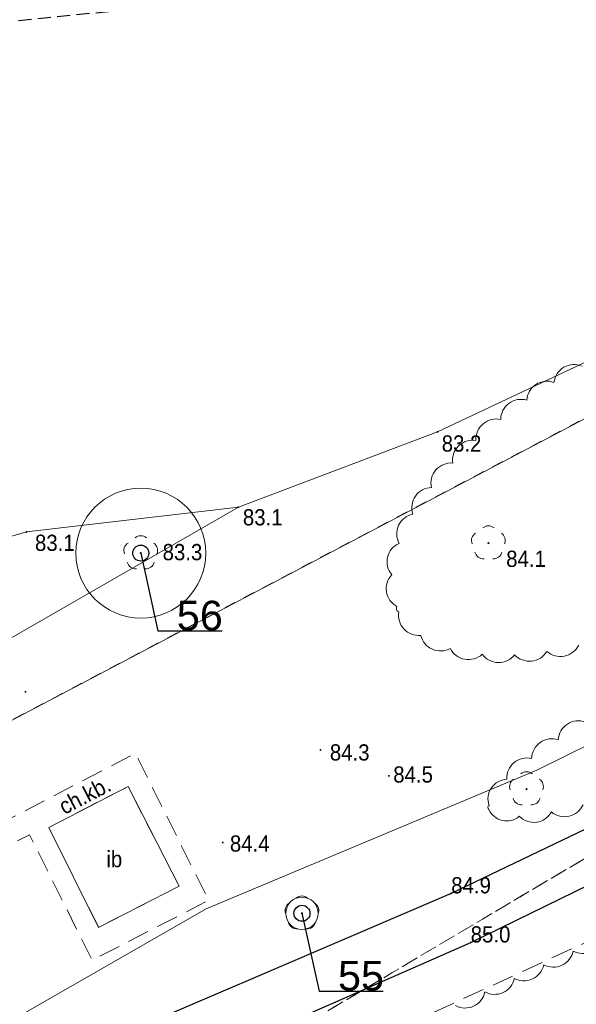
# Model space of a CAD drawing. Header units: metres. Extents: x 6540907 to 6541833, y 5893434 to 5894895.
# Tile 39 of 256: x 6541086 to 6541112, y 5893684 to 5893730. Entities that reach past the tile are written whole.
import ezdxf
from ezdxf import colors
from ezdxf.entities.mleader import LeaderData, LeaderLine
from ezdxf.math import Vec2, Vec3

# ---------------------------------------------------------------- set-up
doc = ezdxf.new("R2010")
doc.units = ezdxf.units.M
doc.header["$MEASUREMENT"] = 0
for name, pattern in [('1.0_0.5', [1.5, 1, -0.5]), ('2', [0.9, 0.6, -0.3]), ('219-500', [0, 0]), ('egug-500', [1, 0.5, -0.5])]:
    doc.linetypes.add(name, pattern=pattern)
doc.layers.get('0').update_dxf_attribs({"color": 2, "linetype": 'CONTINUOUS', "lineweight": 5})
for name, color, linetype, lineweight in [('218-kontur użytku gruntowego', 251, 'CONTINUOUS', 9), ('219-działka ewidencyjna', 152, 'CONTINUOUS', 18), ('chodnik', 251, 'CONTINUOUS', 9), ('chodnik-Atr17', 251, 'CONTINUOUS', 9), ('drzewo liściaste', 251, 'CONTINUOUS', 9), ('inna budowla', 251, 'CONTINUOUS', 9), ('inna budowla-Atr17', 251, 'CONTINUOUS', 9), ('inny obiekt związany z wodą', 251, 'CONTINUOUS', 9), ('krawężnik', 251, 'CONTINUOUS', 9), ('pikieta naturalna', 251, 'CONTINUOUS', 9), ('pikieta naturalna-Atr2', 251, 'CONTINUOUS', 9), ('przewód elektroenergetyczny podziemny', 251, 'CONTINUOUS', 9), ('woda stojąca', 251, 'CONTINUOUS', 9), ('z_i_drzewa_liściste_korony', 66, 'CONTINUOUS', 20), ('z_i_drzewa_opis', 7, 'CONTINUOUS', 25), ('zadrzewienie  zakrzewienie', 252, 'CONTINUOUS', 15), ('Zakres', 252, 'CONTINUOUS', 15)]:
    doc.layers.add(name, color=color, linetype=linetype, lineweight=lineweight)
doc.layers.add('z_i_masywy_grupy', color=7, linetype='CONTINUOUS', lineweight=13, true_color=0x7f926c)
doc.styles.add('Opisowy', font='arial.ttf')
doc.styles.get("Standard").update_dxf_attribs({"font": 'Arial', "width": 0.75})

# ---------------------------------------------------------------- blocks, each defined once
blk = doc.blocks.new('PW01')
at = {"linetype": 'Continuous', "lineweight": 13}
h = blk.add_hatch(color=0, dxfattribs=at)
edge = h.paths.add_edge_path()
edge.add_arc((0, 0), 0.045, 0, 360)
blk = doc.blocks.new('OP021')
at = {"linetype": 'Continuous', "lineweight": 13}
h = blk.add_hatch(color=0, dxfattribs=at)
edge = h.paths.add_edge_path()
edge.add_arc((0, 0), 0.05, 0, 360)
at = {"color": 0, "linetype": 'Continuous', "lineweight": 13}
for centre, start, end in [((-0.38, 0.124), 121.308, 202.548), ((0, 0.4), 49.272, 130.728), ((0.38, 0.124), 337.452, 58.692), ((-0.235, -0.324), 193.221, 274.871), ((0.235, -0.324), 265.129, 346.779)]:
    blk.add_arc(centre, 0.4, start, end, dxfattribs=at)
blk = doc.blocks.new('_None')
blk = doc.blocks.new('punkt')
h = blk.add_hatch()
h.set_pattern_fill('ANSI32', color=256, scale=0.2)
h.set_pattern_definition([(45, (-4781848.87, -5644337.08), (-1.34703841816, 1.34703841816), []), (45, (-4781847.972, -5644337.08), (-1.34703841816, 1.34703841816), [])])
edge = h.paths.add_edge_path()
edge.add_arc((0, 0), 0.243, 0, 360)
blk.add_circle((0, 0), 0.243)

msp = doc.modelspace()

# ---------------------------------------------------------------- linework, layer by layer
at = {"layer": '218-kontur użytku gruntowego', "linetype": 'egug-500', "lineweight": 18, "flags": 128}
for points in [[(6541140.26, 5893726.083), (6541073.42, 5893690.883)], [(6541073.42, 5893690.883), (6541140.26, 5893726.083)], [(6541024.88, 5893639.203), (6541148.06, 5893712.213)], [(6541148.06, 5893712.213), (6541024.88, 5893639.203)]]:
    msp.add_lwpolyline(points, dxfattribs=at)
at = {"layer": '219-działka ewidencyjna', "linetype": '219-500', "lineweight": 18, "flags": 128}
msp.add_lwpolyline([(6541168.23, 5893740.803), (6541073.42, 5893690.883)], dxfattribs=at)
at = {"layer": 'chodnik', "linetype": '1.0_0.5', "lineweight": 18, "flags": 128}
for points in [[(6541031.2, 5893636.723), (6541035.24, 5893639.293), (6541034.52, 5893640.123), (6541039.37, 5893643.423), (6541054.87, 5893654.853), (6541064.77, 5893662.283), (6541075.31, 5893670.013), (6541084.13, 5893676.713), (6541087.67, 5893678.723), (6541089.99, 5893679.623), (6541106.92, 5893687.073), (6541122.75, 5893694.813), (6541121.4, 5893696.703), (6541106.02, 5893689.343), (6541086.53, 5893680.993), (6541082.59, 5893678.563), (6541073.94, 5893672.033), (6541066.78, 5893666.683), (6541066.11, 5893667.003), (6541063.85, 5893669.483), (6541062.01, 5893668.113), (6541063.49, 5893665.353), (6541063.39, 5893664.343), (6541037.75, 5893645.103), (6541033.54, 5893642.293), (6541029.11, 5893639.573)], [(6541085.14, 5893692.543), (6541085.6, 5893691.573), (6541086.53, 5893692.053), (6541089.42, 5893686.253), (6541094.81, 5893689.023), (6541091.42, 5893695.813)], [(6541087.42, 5893692.393), (6541091.08, 5893694.283), (6541093.44, 5893689.673), (6541089.72, 5893687.773)]]:
    msp.add_lwpolyline(points, close=True, dxfattribs=at)
at = {"layer": 'inna budowla', "linetype": 'Continuous', "lineweight": 18, "flags": 128}
msp.add_lwpolyline([(6541087.42, 5893692.393), (6541089.72, 5893687.773), (6541093.44, 5893689.673), (6541091.08, 5893694.283)], close=True, dxfattribs=at)
at = {"layer": 'inny obiekt związany z wodą', "linetype": 'Continuous', "lineweight": 18, "flags": 128}
msp.add_lwpolyline([(6541072.59, 5893699.483), (6541074.48, 5893695.773), (6541079.41, 5893697.553), (6541096.18, 5893707.193), (6541086.39, 5893706.053), (6541074.57, 5893702.573)], close=True, dxfattribs=at)
at = {"layer": 'krawężnik', "linetype": 'Continuous', "lineweight": 25, "flags": 128}
for points in [[(6541121.4, 5893696.703), (6541106.02, 5893689.343), (6541086.53, 5893680.993), (6541082.59, 5893678.563), (6541073.94, 5893672.033), (6541066.78, 5893666.683)], [(6541031.2, 5893636.723), (6541035.24, 5893639.293), (6541034.52, 5893640.123), (6541039.37, 5893643.423), (6541054.87, 5893654.853), (6541064.77, 5893662.283), (6541075.31, 5893670.013), (6541084.13, 5893676.713), (6541087.67, 5893678.723), (6541089.99, 5893679.623), (6541106.92, 5893687.073), (6541122.75, 5893694.813)]]:
    msp.add_lwpolyline(points, dxfattribs=at)
at = {"layer": 'przewód elektroenergetyczny podziemny', "linetype": 'Continuous', "lineweight": 18, "flags": 128}
msp.add_lwpolyline([(6541200.55, 5893728.333), (6541185.54, 5893727.413), (6541173.78, 5893724.913), (6541160.62, 5893718.463), (6541149.21, 5893713.503), (6541140.47, 5893709.303), (6541121.76, 5893700.863), (6541109.97, 5893695.043), (6541094.7, 5893688.633), (6541082.25, 5893681.493), (6541069.32, 5893672.513), (6541060.42, 5893665.893), (6541045.21, 5893655.333)], dxfattribs=at)
at = {"layer": 'woda stojąca', "linetype": 'Continuous', "lineweight": 18, "flags": 128}
msp.add_lwpolyline([(6541074.57, 5893702.573), (6541086.39, 5893706.053), (6541096.18, 5893707.193), (6541105.39, 5893710.673), (6541116.8, 5893716.053), (6541141.83, 5893735.263), (6541172.37, 5893747.283), (6541190.02, 5893753.123), (6541205.73, 5893749.163), (6541217.2, 5893745.543), (6541235.79, 5893731.133), (6541265.97, 5893717.013), (6541297.72, 5893704.803), (6541316.24, 5893704.333), (6541351.89, 5893719.333), (6541367.34, 5893722.853), (6541389.88, 5893720.183)], dxfattribs=at)
at = {"layer": 'z_i_drzewa_liściste_korony', "linetype": 'Continuous'}
for centre, radius in [((6541091.671, 5893705.071), 3), ((6541099.121, 5893688.421), 0.75)]:
    msp.add_circle(centre, radius, dxfattribs=at)
at = {"layer": 'z_i_masywy_grupy', "linetype": 'Continuous'}
for points in [[(6541112.069, 5893713.709, 0.5), (6541110.767, 5893712.964, 0.5), (6541109.513, 5893712.14, 0.5), (6541108.309, 5893711.247, 0.5), (6541107.162, 5893710.281, 0.5), (6541106.087, 5893709.236, 0.5), (6541105.105, 5893708.104, 0.5), (6541104.246, 5893706.875, 0.5), (6541103.608, 5893705.521, 0.5), (6541103.273, 5893704.065, 0.5), (6541103.511, 5893702.602, 0.5), (6541103.601, 5893702.355, 0.5), (6541104.618, 5893701.27, 0.5), (6541105.979, 5893700.664, 0.5), (6541107.451, 5893700.399, 0.5), (6541108.949, 5893700.371, 0.5), (6541110.44, 5893700.531, 0.5), (6541111.912, 5893700.82, 0.5)], [(6541112.22, 5893697.262, 0.5), (6541110.961, 5893696.446, 0.5), (6541109.737, 5893695.579, 0.5), (6541108.587, 5893694.618, 0.5), (6541107.768, 5893693.41, 0.5), (6541107.762, 5893693.218, 0.5), (6541109.166, 5893692.905, 0.5), (6541110.651, 5893693.105, 0.5), (6541112.113, 5893693.442, 0.5)], [(6541113.02, 5893687.306, -0.5), (6541111.659, 5893686.676, -0.5), (6541110.297, 5893686.045, -0.5), (6541108.936, 5893685.415, -0.5), (6541107.575, 5893684.785, -0.5), (6541106.214, 5893684.155, -0.5)]]:
    msp.add_lwpolyline(points, format="xyb", dxfattribs=at)
at = {"layer": 'zadrzewienie  zakrzewienie', "linetype": '1.0_0.5', "lineweight": 18, "flags": 128}
msp.add_lwpolyline([(6541044.04, 5893600.363), (6541052.84, 5893607.023), (6541069.7, 5893618.673), (6541101.31, 5893643.953), (6541129.24, 5893651.763), (6541152.03, 5893668.723), (6541169.97, 5893678.863), (6541187.83, 5893674.933), (6541224.49, 5893675.773), (6541248.1, 5893669.873), (6541267.08, 5893654.243), (6541283.7, 5893692.183), (6541223.9, 5893719.683), (6541201.6, 5893720.583), (6541164.6, 5893711.183), (6541087.7, 5893675.783), (6541061.02, 5893658.283), (6541036.66, 5893639.783), (6541017.58, 5893626.913), (6541015.78, 5893624.393), (6541016.59, 5893621.333), (6541020.64, 5893617.463)], close=True, dxfattribs=at)
at = {"layer": 'Zakres', "linetype": '2', "lineweight": 25, "flags": 128}
msp.add_lwpolyline([(6541682.61, 5893538.602), (6541557.28, 5893643.783), (6541380.44, 5893717.283), (6541307.38, 5893706.193), (6541211.66, 5893744.233), (6541170.76, 5893749.163), (6541137.92, 5893734.863), (6541058.11, 5893726.893), (6540997.5, 5893673.663), (6540930.81, 5893582.593)], dxfattribs=at)

# ---------------------------------------------------------------- block references
at = {"layer": 'drzewo liściaste', "linetype": 'Continuous', "lineweight": 18}
for p in [(6541107.74, 5893705.533), (6541091.67, 5893705.073), (6541109.5, 5893694.163), (6541099.12, 5893688.423), (6541099.12, 5893688.423), (6541099.12, 5893688.423)]:
    msp.add_blockref('OP021', p, dxfattribs=at)
at = {"layer": 'pikieta naturalna', "linetype": 'Continuous', "lineweight": 13}
for p in [(6541105.39, 5893710.673), (6541096.18, 5893707.193), (6541086.39, 5893706.053), (6541107.74, 5893705.533), (6541091.67, 5893705.073), (6541086.34, 5893698.663), (6541099.98, 5893695.973), (6541103.14, 5893694.773), (6541095.46, 5893691.693), (6541106.02, 5893689.343), (6541106.92, 5893687.073)]:
    msp.add_blockref('PW01', p, dxfattribs=at)
at = {"layer": 'z_i_drzewa_opis', "ltscale": 0.01, "xscale": 1.520278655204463, "yscale": 1.520278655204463, "zscale": 1.520278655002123}
for p in [(6541091.671, 5893705.071), (6541099.121, 5893688.421)]:
    msp.add_blockref('punkt', p, dxfattribs=at)

# ---------------------------------------------------------------- texts
at = {"layer": 'chodnik-Atr17', "width": 0.9}
msp.add_text('ch.kb.', height=0.75, rotation=27.506, dxfattribs=at).set_placement((6541088.14, 5893692.963))
msp.add_text('ch.kb.', height=0.75, rotation=27.506, dxfattribs=at).set_placement((6541088.14, 5893692.963))
at = {"layer": 'inna budowla-Atr17', "width": 0.9}
msp.add_text('ib', height=0.75, dxfattribs=at).set_placement((6541090.08, 5893690.553))
at = {"layer": 'pikieta naturalna-Atr2', "width": 0.9}
for s, p in [('83.2', (6541105.58, 5893709.763)), ('83.1', (6541096.39, 5893706.353)), ('83.1', (6541086.78, 5893705.173)), ('83.3', (6541092.68, 5893704.743)), ('84.1', (6541108.56, 5893704.433)), ('84.3', (6541100.41, 5893695.483)), ('84.5', (6541103.34, 5893694.463)), ('84.4', (6541095.79, 5893691.273)), ('84.9', (6541106.02, 5893689.343)), ('85.0', (6541106.92, 5893687.073))]:
    msp.add_text(s, height=0.75, dxfattribs=at).set_placement(p)

# ---------------------------------------------------------------- leaders
at = {"layer": 'z_i_drzewa_opis'}
ml = msp.add_multileader_mtext('Standard', dxfattribs=at)
ml.set_content('56', color=256, style='Opisowy')
ml.set_leader_properties()
ml.set_arrow_properties(name='NONE')
ml.build(insert=Vec2(0, 0))
ml.multileader.update_dxf_attribs({"has_dogleg": 0, "text_left_attachment_type": 6, "text_right_attachment_type": 5, "text_top_attachment_type": 0, "text_bottom_attachment_type": 0, "dogleg_length": 1.914, "arrow_head_size": 7.005})
ctx = ml.context
ctx.base_point, ctx.char_height, ctx.arrow_head_size, ctx.landing_gap_size, ctx.plane_origin = Vec3(6541092.46, 5893701.478), 1.3683, 7.005, 0.876, Vec3(6541085.088, 5893697.094)
ctx.left_attachment, ctx.right_attachment, ctx.attachment_type = 6, 5, 2
notes = []
notes.append((ctx, [(1, (1, 1, 0), (6541089.419, 5893701.478), (1, 0), 3.041, [(0, [(6541091.671, 5893705.071), (6541092.46, 5893701.478), (6541092.46, 5893701.478), (6541092.46, 5893701.478), (6541092.46, 5893701.478), (6541092.46, 5893701.478), (6541092.46, 5893701.478), (6541092.46, 5893701.478), (6541092.46, 5893701.478), (6541092.46, 5893701.478), (6541092.46, 5893701.478), (6541092.46, 5893701.478), (6541092.46, 5893701.478), (6541092.46, 5893701.478), (6541092.46, 5893701.478), (6541092.46, 5893701.478), (6541092.46, 5893701.478), (6541092.46, 5893701.478), (6541092.46, 5893701.478), (6541092.46, 5893701.478), (6541092.46, 5893701.478), (6541092.46, 5893701.478), (6541092.46, 5893701.478), (6541092.46, 5893701.478), (6541092.46, 5893701.478), (6541092.46, 5893701.478), (6541092.46, 5893701.478), (6541092.46, 5893701.478), (6541092.46, 5893701.478), (6541092.46, 5893701.478), (6541092.46, 5893701.478), (6541092.46, 5893701.478), (6541092.46, 5893701.478), (6541092.46, 5893701.478), (6541092.46, 5893701.478), (6541092.46, 5893701.478), (6541092.46, 5893701.478), (6541092.46, 5893701.478), (6541092.46, 5893701.478), (6541092.46, 5893701.478), (6541092.46, 5893701.478), (6541092.46, 5893701.478), (6541092.46, 5893701.478), (6541092.46, 5893701.478), (6541092.46, 5893701.478), (6541092.46, 5893701.478), (6541092.46, 5893701.478), (6541092.46, 5893701.478), (6541092.46, 5893701.478), (6541092.46, 5893701.478), (6541092.46, 5893701.478), (6541092.46, 5893701.478), (6541092.46, 5893701.478), (6541092.46, 5893701.478), (6541092.46, 5893701.478), (6541092.46, 5893701.478), (6541092.46, 5893701.478), (6541092.46, 5893701.478), (6541092.46, 5893701.478), (6541092.46, 5893701.478), (6541092.46, 5893701.478), (6541092.46, 5893701.478), (6541092.46, 5893701.478), (6541092.46, 5893701.478), (6541092.46, 5893701.478), (6541092.46, 5893701.478), (6541092.46, 5893701.478), (6541092.46, 5893701.478), (6541092.46, 5893701.478), (6541092.46, 5893701.478), (6541092.46, 5893701.478), (6541092.46, 5893701.478), (6541092.46, 5893701.478), (6541092.46, 5893701.478), (6541092.46, 5893701.478), (6541092.46, 5893701.478), (6541092.46, 5893701.478), (6541092.46, 5893701.478), (6541092.46, 5893701.478), (6541092.46, 5893701.478), (6541092.46, 5893701.478), (6541092.46, 5893701.478), (6541092.46, 5893701.478), (6541092.46, 5893701.478), (6541092.46, 5893701.478), (6541092.46, 5893701.478), (6541092.46, 5893701.478), (6541092.46, 5893701.478), (6541092.46, 5893701.478), (6541092.46, 5893701.478), (6541092.46, 5893701.478), (6541092.46, 5893701.478), (6541092.46, 5893701.478), (6541092.46, 5893701.478), (6541092.46, 5893701.478), (6541092.46, 5893701.478), (6541092.46, 5893701.478), (6541092.46, 5893701.478), (6541092.46, 5893701.478), (6541092.46, 5893701.478), (6541092.46, 5893701.478), (6541092.46, 5893701.478), (6541092.46, 5893701.478), (6541092.46, 5893701.478), (6541092.46, 5893701.478), (6541092.46, 5893701.478), (6541092.46, 5893701.478), (6541092.46, 5893701.478), (6541092.46, 5893701.478), (6541092.46, 5893701.478), (6541092.46, 5893701.478), (6541092.46, 5893701.478), (6541092.46, 5893701.478), (6541092.46, 5893701.478), (6541092.46, 5893701.478), (6541092.46, 5893701.478), (6541092.46, 5893701.478), (6541092.46, 5893701.478), (6541092.46, 5893701.478), (6541092.46, 5893701.478), (6541092.46, 5893701.478), (6541092.46, 5893701.478), (6541092.46, 5893701.478), (6541092.46, 5893701.478), (6541092.46, 5893701.478), (6541092.46, 5893701.478)], 256, [])])]))
ctx.mtext.insert, ctx.mtext.flow_direction = Vec3(6541093.335, 5893702.87), 5
ml = msp.add_multileader_mtext('Standard', dxfattribs=at)
ml.set_content('55', color=256, style='Opisowy')
ml.set_leader_properties()
ml.set_arrow_properties(name='NONE')
ml.build(insert=Vec2(0, 0))
ml.multileader.update_dxf_attribs({"has_dogleg": 0, "text_left_attachment_type": 6, "text_right_attachment_type": 5, "text_top_attachment_type": 0, "text_bottom_attachment_type": 0, "dogleg_length": 1.914, "arrow_head_size": 7.005})
ctx = ml.context
ctx.base_point, ctx.char_height, ctx.arrow_head_size, ctx.landing_gap_size, ctx.plane_origin = Vec3(6541099.91, 5893684.828), 1.3683, 7.005, 0.876, Vec3(6541092.538, 5893680.444)
ctx.left_attachment, ctx.right_attachment, ctx.attachment_type = 6, 5, 2
notes.append((ctx, [(1, (1, 1, 0), (6541096.869, 5893684.828), (1, 0), 3.041, [(0, [(6541099.121, 5893688.421), (6541099.91, 5893684.828), (6541099.91, 5893684.828), (6541099.91, 5893684.828), (6541099.91, 5893684.828), (6541099.91, 5893684.828), (6541099.91, 5893684.828), (6541099.91, 5893684.828), (6541099.91, 5893684.828), (6541099.91, 5893684.828), (6541099.91, 5893684.828), (6541099.91, 5893684.828), (6541099.91, 5893684.828), (6541099.91, 5893684.828), (6541099.91, 5893684.828), (6541099.91, 5893684.828), (6541099.91, 5893684.828), (6541099.91, 5893684.828), (6541099.91, 5893684.828), (6541099.91, 5893684.828), (6541099.91, 5893684.828), (6541099.91, 5893684.828), (6541099.91, 5893684.828), (6541099.91, 5893684.828), (6541099.91, 5893684.828), (6541099.91, 5893684.828), (6541099.91, 5893684.828), (6541099.91, 5893684.828), (6541099.91, 5893684.828), (6541099.91, 5893684.828), (6541099.91, 5893684.828), (6541099.91, 5893684.828), (6541099.91, 5893684.828), (6541099.91, 5893684.828), (6541099.91, 5893684.828), (6541099.91, 5893684.828), (6541099.91, 5893684.828), (6541099.91, 5893684.828), (6541099.91, 5893684.828), (6541099.91, 5893684.828), (6541099.91, 5893684.828), (6541099.91, 5893684.828), (6541099.91, 5893684.828), (6541099.91, 5893684.828), (6541099.91, 5893684.828), (6541099.91, 5893684.828), (6541099.91, 5893684.828), (6541099.91, 5893684.828), (6541099.91, 5893684.828), (6541099.91, 5893684.828), (6541099.91, 5893684.828), (6541099.91, 5893684.828), (6541099.91, 5893684.828), (6541099.91, 5893684.828), (6541099.91, 5893684.828), (6541099.91, 5893684.828), (6541099.91, 5893684.828), (6541099.91, 5893684.828), (6541099.91, 5893684.828), (6541099.91, 5893684.828), (6541099.91, 5893684.828), (6541099.91, 5893684.828), (6541099.91, 5893684.828), (6541099.91, 5893684.828), (6541099.91, 5893684.828), (6541099.91, 5893684.828), (6541099.91, 5893684.828), (6541099.91, 5893684.828), (6541099.91, 5893684.828), (6541099.91, 5893684.828), (6541099.91, 5893684.828), (6541099.91, 5893684.828), (6541099.91, 5893684.828), (6541099.91, 5893684.828), (6541099.91, 5893684.828), (6541099.91, 5893684.828), (6541099.91, 5893684.828), (6541099.91, 5893684.828), (6541099.91, 5893684.828), (6541099.91, 5893684.828), (6541099.91, 5893684.828), (6541099.91, 5893684.828), (6541099.91, 5893684.828), (6541099.91, 5893684.828), (6541099.91, 5893684.828), (6541099.91, 5893684.828), (6541099.91, 5893684.828), (6541099.91, 5893684.828), (6541099.91, 5893684.828), (6541099.91, 5893684.828), (6541099.91, 5893684.828), (6541099.91, 5893684.828), (6541099.91, 5893684.828), (6541099.91, 5893684.828), (6541099.91, 5893684.828), (6541099.91, 5893684.828), (6541099.91, 5893684.828), (6541099.91, 5893684.828), (6541099.91, 5893684.828), (6541099.91, 5893684.828), (6541099.91, 5893684.828), (6541099.91, 5893684.828), (6541099.91, 5893684.828), (6541099.91, 5893684.828), (6541099.91, 5893684.828), (6541099.91, 5893684.828), (6541099.91, 5893684.828), (6541099.91, 5893684.828), (6541099.91, 5893684.828), (6541099.91, 5893684.828), (6541099.91, 5893684.828), (6541099.91, 5893684.828), (6541099.91, 5893684.828), (6541099.91, 5893684.828), (6541099.91, 5893684.828), (6541099.91, 5893684.828), (6541099.91, 5893684.828), (6541099.91, 5893684.828), (6541099.91, 5893684.828), (6541099.91, 5893684.828), (6541099.91, 5893684.828), (6541099.91, 5893684.828), (6541099.91, 5893684.828), (6541099.91, 5893684.828), (6541099.91, 5893684.828), (6541099.91, 5893684.828)], 256, [])])]))
ctx.mtext.insert, ctx.mtext.flow_direction = Vec3(6541100.785, 5893686.22), 5
for ctx, leaders in notes:
    for number, flags, end, landing, length, lines in leaders:
        leader = LeaderData()
        leader.index, (leader.has_last_leader_line, leader.has_dogleg_vector, leader.attachment_direction) = number, flags
        leader.last_leader_point, leader.dogleg_vector, leader.dogleg_length = Vec3(end), Vec3(landing), length
        for number, points, colour, breaks in lines:
            line = LeaderLine()
            line.index, line.vertices, line.color, line.breaks = number, Vec3.list(points), colors.encode_raw_color(colour), breaks
            leader.lines.append(line)
        ctx.leaders.append(leader)

doc.saveas('drawing.dxf')
